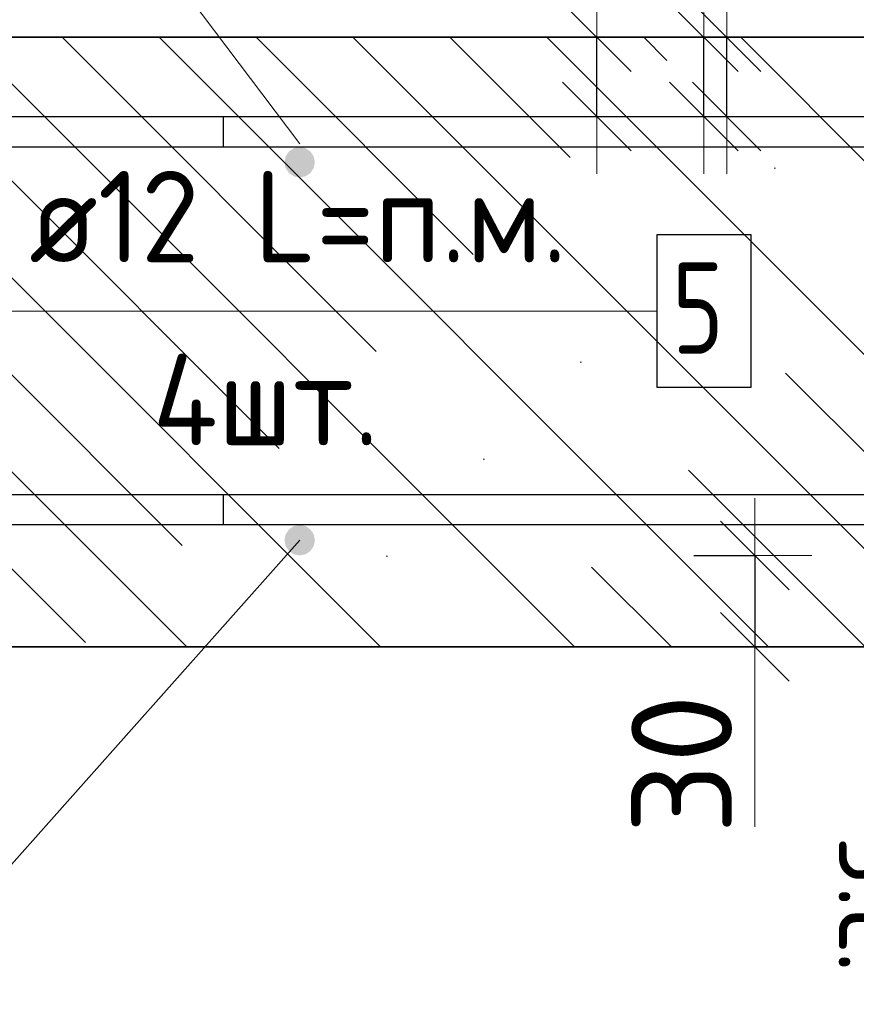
# Model space of a CAD drawing. Header units: metres. Extents: x -38 to 97, y -15 to 21.
# Tile 147 of 222: x 72.376 to 72.65, y 7.225 to 7.548. Entities that reach past the tile are written whole.
import ezdxf

# ---------------------------------------------------------------- set-up
doc = ezdxf.new("R2010")
doc.units = ezdxf.units.M
doc.header["$PDMODE"] = 65
for name, color, linetype, lineweight in [('XR$3$Арм. стержнями верхней зоны', 180, 'Continuous', 35), ('XR$3$Арм. стержнями нижней зоны', 180, 'Continuous', 35), ('XR$3$Арм.стержн. Арматура края', 96, 'Continuous', 35), ('XR$3$Арм.стержн. Доп. арматура', 180, 'Continuous', 35), ('XR$3$Размерная линия_ общее', 7, 'Continuous', 13), ('XR$4$Арм. стержнями верхней зоны', 180, 'Continuous', 35), ('XR$4$Арм. стержнями нижней зоны', 180, 'Continuous', 35), ('XR$4$Арм.стержн. Арматура края', 96, 'Continuous', 35), ('XR$4$Арм.стержн. Доп. арматура', 180, 'Continuous', 35), ('XR$4$Размерная линия_ общее', 7, 'Continuous', 13), ('XR$5$Арм. стержнями верхней зоны', 180, 'Continuous', 35), ('XR$5$Арм. стержнями нижней зоны', 180, 'Continuous', 35), ('XR$5$Арм.стержн. Арматура края', 96, 'Continuous', 35), ('XR$5$Арм.стержн. Доп. арматура', 180, 'Continuous', 35), ('XR$5$Размерная линия_ общее', 7, 'Continuous', 13)]:
    doc.layers.add(name, color=color, linetype=linetype, lineweight=lineweight)
doc.styles.add('ISOCPEUR', font='txt')
doc.dimstyles.new('DIMSTYLE_11', dxfattribs={"dimtxt": 0.033, "dimasz": 0.0375, "dimexe": 0, "dimexo": 0, "dimgap": 0.0165, "dimtad": 2, "dimdec": 0, "dimlfac": 1000, "dimrnd": 1, "dimzin": 12, "dimdsep": 46, "dimtxsty": 'ISOCPEUR', "dimblk1": 'ALL_ML_STRICH', "dimblk2": 'ALL_ML_STRICH', "dimsah": 1, "dimcen": 0, "dimclrd": 7, "dimclre": 256, "dimclrt": 7, "dimadec": 0, "dimazin": 0, "dimtfac": 1, "dimtdec": 0, "dimtix": 1, "dimtmove": 2, "dimatfit": 3, "dimfxl": 0, "dimtvp": 1.2, "dimtzin": 0, "dimlwd": 0, "dimlwe": -3, "dimarcsym": 0})
pattern_1 = [(135, (0, 0), (-0.031819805, -0.031819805), [0.4, -0.05, 0, -0.05]), (135, (-0.01591, -0.01591), (-0.031819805, -0.031819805), [0.8, -0.1, 0.1, -0.1])]

# ---------------------------------------------------------------- blocks, each defined once
blk = doc.blocks.new('ALL_ML_STRICH')
at = {"color": 0, "linetype": 'ByBlock', "lineweight": -2}
for p, q in [((0, -0.5), (0, 0.5)), ((-0.3, -0.3), (0.3, 0.3)), ((-1, 0), (0.5, 0))]:
    blk.add_line(p, q, dxfattribs=at)
blk = doc.blocks.new('*D136')
at = {"layer": 'DEFPOINTS', "color": 7, "linetype": 'Continuous', "lineweight": 13, "transparency": 33554687}
for p in [(72.5769, 7.37188), (72.61689, 7.37188), (72.5769, 7.34188)]:
    blk.add_point(p, dxfattribs=at)
at = {"layer": 'XR$3$Размерная линия_ общее', "color": 253, "linetype": 'Continuous', "lineweight": -2, "true_color": 0xa0a0a0, "transparency": 33554687}
for p, q in [((72.5969, 7.37188), (72.61689, 7.37188)), ((72.5969, 7.34188), (72.61689, 7.34188))]:
    blk.add_line(p, q, dxfattribs=at)
at = {"layer": 'XR$3$Размерная линия_ общее', "color": 7, "linetype": 'Continuous', "lineweight": -2, "transparency": 33554687}
blk.add_line((72.61689, 7.37188), (72.61689, 7.34188), dxfattribs=at)
at = {"layer": 'XR$3$Размерная линия_ общее', "color": 7, "linetype": 'Continuous', "lineweight": 13, "transparency": 33554687, "xscale": 0.0375, "yscale": 0.0375, "zscale": 0.0375}
for p, rotation in [((72.61689, 7.37188), 90), ((72.61689, 7.34188), 270)]:
    blk.add_blockref('ALL_ML_STRICH', p, dxfattribs=dict(at, rotation=rotation))
at = {"layer": 'XR$3$Размерная линия_ общее', "color": 7, "linetype": 'Continuous', "lineweight": 13, "transparency": 33554687, "insert": (72.59289, 7.30345), "char_height": 0.033, "width": 0.066, "attachment_point": 5, "rotation": 90, "style": 'ISOCPEUR'}
blk.add_mtext('\\A1;{30}', dxfattribs=at)
at = {"layer": 'XR$3$Размерная линия_ общее', "color": 7, "linetype": 'Continuous', "lineweight": 13, "transparency": 33554687, "insert": (72.67143, 7.27997), "char_height": 0.027, "width": 0.00135, "attachment_point": 1, "rotation": 270, "line_spacing_factor": 0.60241, "style": 'ISOCPEUR'}
blk.add_mtext('з.с.', dxfattribs=at)
blk = doc.blocks.new('*D142')
at = {"layer": 'DEFPOINTS', "color": 7, "linetype": 'Continuous', "lineweight": 13, "transparency": 33554687}
for p in [(72.56769, 7.54188), (72.56769, 7.51588), (72.60768, 7.51588)]:
    blk.add_point(p, dxfattribs=at)
at = {"layer": 'XR$3$Размерная линия_ общее', "color": 253, "linetype": 'Continuous', "lineweight": -2, "true_color": 0xa0a0a0, "transparency": 33554687}
for p, q in [((72.58769, 7.54188), (72.60768, 7.54188)), ((72.58769, 7.51588), (72.60768, 7.51588))]:
    blk.add_line(p, q, dxfattribs=at)
at = {"layer": 'XR$3$Размерная линия_ общее', "color": 7, "linetype": 'Continuous', "lineweight": -2, "transparency": 33554687}
blk.add_line((72.60768, 7.51588), (72.60768, 7.54188), dxfattribs=at)
at = {"layer": 'XR$3$Размерная линия_ общее', "color": 7, "linetype": 'Continuous', "lineweight": 13, "transparency": 33554687, "xscale": 0.0375, "yscale": 0.0375, "zscale": 0.0375}
for p, rotation in [((72.60768, 7.54188), 90), ((72.60768, 7.51588), 270)]:
    blk.add_blockref('ALL_ML_STRICH', p, dxfattribs=dict(at, rotation=rotation))
at = {"layer": 'XR$3$Размерная линия_ общее', "color": 7, "linetype": 'Continuous', "lineweight": 13, "transparency": 33554687, "insert": (72.60721, 7.55924), "char_height": 0.027, "width": 0.00135, "attachment_point": 1, "rotation": 90, "line_spacing_factor": 0.60241, "style": 'ISOCPEUR'}
blk.add_mtext('з.с.', dxfattribs=at)
at = {"layer": 'XR$3$Размерная линия_ общее', "color": 7, "linetype": 'Continuous', "lineweight": 13, "transparency": 33554687, "insert": (72.58368, 7.5796), "char_height": 0.033, "width": 0.066, "attachment_point": 5, "rotation": 90, "style": 'ISOCPEUR'}
blk.add_mtext('\\A1;{26}', dxfattribs=at)
blk = doc.blocks.new('*D279')
at = {"layer": 'DEFPOINTS', "color": 7, "linetype": 'Continuous', "lineweight": 13, "transparency": 33554687}
for p in [(72.5769, 7.37188), (72.61689, 7.37188), (72.5769, 7.34188)]:
    blk.add_point(p, dxfattribs=at)
at = {"layer": 'XR$4$Размерная линия_ общее', "color": 253, "linetype": 'Continuous', "lineweight": -2, "true_color": 0xa0a0a0, "transparency": 33554687}
for p, q in [((72.5969, 7.37188), (72.61689, 7.37188)), ((72.5969, 7.34188), (72.61689, 7.34188))]:
    blk.add_line(p, q, dxfattribs=at)
at = {"layer": 'XR$4$Размерная линия_ общее', "color": 7, "linetype": 'Continuous', "lineweight": -2, "transparency": 33554687}
blk.add_line((72.61689, 7.37188), (72.61689, 7.34188), dxfattribs=at)
at = {"layer": 'XR$4$Размерная линия_ общее', "color": 7, "linetype": 'Continuous', "lineweight": 13, "transparency": 33554687, "xscale": 0.0375, "yscale": 0.0375, "zscale": 0.0375}
for p, rotation in [((72.61689, 7.37188), 90), ((72.61689, 7.34188), 270)]:
    blk.add_blockref('ALL_ML_STRICH', p, dxfattribs=dict(at, rotation=rotation))
at = {"layer": 'XR$4$Размерная линия_ общее', "color": 7, "linetype": 'Continuous', "lineweight": 13, "transparency": 33554687, "insert": (72.59289, 7.30345), "char_height": 0.033, "width": 0.066, "attachment_point": 5, "rotation": 90, "style": 'ISOCPEUR'}
blk.add_mtext('\\A1;{30}', dxfattribs=at)
at = {"layer": 'XR$4$Размерная линия_ общее', "color": 7, "linetype": 'Continuous', "lineweight": 13, "transparency": 33554687, "insert": (72.67143, 7.27997), "char_height": 0.027, "width": 0.00135, "attachment_point": 1, "rotation": 270, "line_spacing_factor": 0.60241, "style": 'ISOCPEUR'}
blk.add_mtext('з.с.', dxfattribs=at)
blk = doc.blocks.new('*D480')
at = {"layer": 'DEFPOINTS', "color": 7, "linetype": 'Continuous', "lineweight": 13, "transparency": 33554687}
for p in [(72.56015, 7.54188), (72.56015, 7.51588), (72.60014, 7.51588)]:
    blk.add_point(p, dxfattribs=at)
at = {"layer": 'XR$4$Размерная линия_ общее', "color": 253, "linetype": 'Continuous', "lineweight": -2, "true_color": 0xa0a0a0, "transparency": 33554687}
for p, q in [((72.58015, 7.54188), (72.60014, 7.54188)), ((72.58015, 7.51588), (72.60014, 7.51588))]:
    blk.add_line(p, q, dxfattribs=at)
at = {"layer": 'XR$4$Размерная линия_ общее', "color": 7, "linetype": 'Continuous', "lineweight": -2, "transparency": 33554687}
blk.add_line((72.60014, 7.51588), (72.60014, 7.54188), dxfattribs=at)
at = {"layer": 'XR$4$Размерная линия_ общее', "color": 7, "linetype": 'Continuous', "lineweight": 13, "transparency": 33554687, "xscale": 0.0375, "yscale": 0.0375, "zscale": 0.0375}
for p, rotation in [((72.60014, 7.54188), 90), ((72.60014, 7.51588), 270)]:
    blk.add_blockref('ALL_ML_STRICH', p, dxfattribs=dict(at, rotation=rotation))
at = {"layer": 'XR$4$Размерная линия_ общее', "color": 7, "linetype": 'Continuous', "lineweight": 13, "transparency": 33554687, "insert": (72.59967, 7.55924), "char_height": 0.027, "width": 0.00135, "attachment_point": 1, "rotation": 90, "line_spacing_factor": 0.60241, "style": 'ISOCPEUR'}
blk.add_mtext('з.с.', dxfattribs=at)
at = {"layer": 'XR$4$Размерная линия_ общее', "color": 7, "linetype": 'Continuous', "lineweight": 13, "transparency": 33554687, "insert": (72.57614, 7.5796), "char_height": 0.033, "width": 0.066, "attachment_point": 5, "rotation": 90, "style": 'ISOCPEUR'}
blk.add_mtext('\\A1;{26}', dxfattribs=at)
blk = doc.blocks.new('*D682')
at = {"layer": 'DEFPOINTS', "color": 7, "linetype": 'Continuous', "lineweight": 13, "transparency": 33554687}
for p in [(72.5769, 7.37188), (72.61689, 7.37188), (72.5769, 7.34188)]:
    blk.add_point(p, dxfattribs=at)
at = {"layer": 'XR$5$Размерная линия_ общее', "color": 253, "linetype": 'Continuous', "lineweight": -2, "true_color": 0xa0a0a0, "transparency": 33554687}
for p, q in [((72.5969, 7.37188), (72.61689, 7.37188)), ((72.5969, 7.34188), (72.61689, 7.34188))]:
    blk.add_line(p, q, dxfattribs=at)
at = {"layer": 'XR$5$Размерная линия_ общее', "color": 7, "linetype": 'Continuous', "lineweight": -2, "transparency": 33554687}
blk.add_line((72.61689, 7.37188), (72.61689, 7.34188), dxfattribs=at)
at = {"layer": 'XR$5$Размерная линия_ общее', "color": 7, "linetype": 'Continuous', "lineweight": 13, "transparency": 33554687, "xscale": 0.0375, "yscale": 0.0375, "zscale": 0.0375}
for p, rotation in [((72.61689, 7.37188), 90), ((72.61689, 7.34188), 270)]:
    blk.add_blockref('ALL_ML_STRICH', p, dxfattribs=dict(at, rotation=rotation))
at = {"layer": 'XR$5$Размерная линия_ общее', "color": 7, "linetype": 'Continuous', "lineweight": 13, "transparency": 33554687, "insert": (72.59289, 7.30345), "char_height": 0.033, "width": 0.066, "attachment_point": 5, "rotation": 90, "style": 'ISOCPEUR'}
blk.add_mtext('\\A1;{30}', dxfattribs=at)
at = {"layer": 'XR$5$Размерная линия_ общее', "color": 7, "linetype": 'Continuous', "lineweight": 13, "transparency": 33554687, "insert": (72.67143, 7.27997), "char_height": 0.027, "width": 0.00135, "attachment_point": 1, "rotation": 270, "line_spacing_factor": 0.60241, "style": 'ISOCPEUR'}
blk.add_mtext('з.с.', dxfattribs=at)
blk = doc.blocks.new('*D712')
at = {"layer": 'DEFPOINTS', "color": 7, "linetype": 'Continuous', "lineweight": 13, "transparency": 33554687}
for p in [(72.52503, 7.54188), (72.52503, 7.51588), (72.56502, 7.51588)]:
    blk.add_point(p, dxfattribs=at)
at = {"layer": 'XR$5$Размерная линия_ общее', "color": 253, "linetype": 'Continuous', "lineweight": -2, "true_color": 0xa0a0a0, "transparency": 33554687}
for p, q in [((72.54503, 7.54188), (72.56502, 7.54188)), ((72.54503, 7.51588), (72.56502, 7.51588))]:
    blk.add_line(p, q, dxfattribs=at)
at = {"layer": 'XR$5$Размерная линия_ общее', "color": 7, "linetype": 'Continuous', "lineweight": -2, "transparency": 33554687}
blk.add_line((72.56502, 7.51588), (72.56502, 7.54188), dxfattribs=at)
at = {"layer": 'XR$5$Размерная линия_ общее', "color": 7, "linetype": 'Continuous', "lineweight": 13, "transparency": 33554687, "xscale": 0.0375, "yscale": 0.0375, "zscale": 0.0375}
for p, rotation in [((72.56502, 7.54188), 90), ((72.56502, 7.51588), 270)]:
    blk.add_blockref('ALL_ML_STRICH', p, dxfattribs=dict(at, rotation=rotation))
at = {"layer": 'XR$5$Размерная линия_ общее', "color": 7, "linetype": 'Continuous', "lineweight": 13, "transparency": 33554687, "insert": (72.56456, 7.55924), "char_height": 0.027, "width": 0.00135, "attachment_point": 1, "rotation": 90, "line_spacing_factor": 0.60241, "style": 'ISOCPEUR'}
blk.add_mtext('з.с.', dxfattribs=at)
at = {"layer": 'XR$5$Размерная линия_ общее', "color": 7, "linetype": 'Continuous', "lineweight": 13, "transparency": 33554687, "insert": (72.54102, 7.5796), "char_height": 0.033, "width": 0.066, "attachment_point": 5, "rotation": 90, "style": 'ISOCPEUR'}
blk.add_mtext('\\A1;{26}', dxfattribs=at)

msp = doc.modelspace()

# ---------------------------------------------------------------- hatches: boundary and pattern name
at = {"linetype": 'Continuous', "lineweight": 13, "transparency": 33554687}
h = msp.add_hatch(dxfattribs=at)
h.set_pattern_fill('__________540', scale=0.015, style=0, pattern_type=2)
h.set_pattern_definition(pattern_1)
h.paths.add_polyline_path([(72.1675, 7.54188), (72.1675, 7.34188), (72.75595, 7.34188), (72.75595, 7.54188)], flags=0)
h = msp.add_hatch(dxfattribs=at)
h.set_pattern_fill('__________540', scale=0.015, style=0, pattern_type=2)
h.set_pattern_definition(pattern_1)
h.paths.add_polyline_path([(72.1675, 7.54188), (72.1675, 7.34188), (72.75595, 7.34188), (72.75595, 7.54188)], flags=0)
h = msp.add_hatch(dxfattribs=at)
h.set_pattern_fill('__________540', scale=0.015, style=0, pattern_type=2)
h.set_pattern_definition(pattern_1)
h.paths.add_polyline_path([(72.1675, 7.54188), (72.1675, 7.34188), (72.75595, 7.34188), (72.75595, 7.54188)], flags=0)
at = {"layer": 'XR$3$Арм. стержнями верхней зоны', "linetype": 'Continuous', "lineweight": 50, "transparency": 33554687}
msp.add_hatch(color=4, dxfattribs=at).paths.add_polyline_path([(72.47251, 7.50088), (72.47212, 7.50279), (72.47104, 7.50441), (72.46942, 7.5055), (72.46751, 7.50588), (72.46559, 7.5055), (72.46397, 7.50441), (72.46289, 7.50279), (72.46251, 7.50088), (72.46289, 7.49896), (72.46397, 7.49734), (72.46559, 7.49626), (72.46751, 7.49588), (72.46942, 7.49626), (72.47104, 7.49734), (72.47212, 7.49896)])
at = {"layer": 'XR$3$Арм. стержнями нижней зоны', "linetype": 'Continuous', "lineweight": 50, "transparency": 33554687}
msp.add_hatch(color=4, dxfattribs=at).paths.add_polyline_path([(72.47251, 7.37688), (72.47212, 7.37879), (72.47104, 7.38041), (72.46942, 7.3815), (72.46751, 7.38188), (72.46559, 7.3815), (72.46397, 7.38041), (72.46289, 7.37879), (72.46251, 7.37688), (72.46289, 7.37496), (72.46397, 7.37334), (72.46559, 7.37226), (72.46751, 7.37188), (72.46942, 7.37226), (72.47104, 7.37334), (72.47212, 7.37496)])
at = {"layer": 'XR$4$Арм. стержнями верхней зоны', "linetype": 'Continuous', "lineweight": 50, "transparency": 33554687}
msp.add_hatch(color=4, dxfattribs=at).paths.add_polyline_path([(72.47251, 7.50088), (72.47212, 7.50279), (72.47104, 7.50441), (72.46942, 7.5055), (72.46751, 7.50588), (72.46559, 7.5055), (72.46397, 7.50441), (72.46289, 7.50279), (72.46251, 7.50088), (72.46289, 7.49896), (72.46397, 7.49734), (72.46559, 7.49626), (72.46751, 7.49588), (72.46942, 7.49626), (72.47104, 7.49734), (72.47212, 7.49896)])
msp.add_hatch(color=4, dxfattribs=at).paths.add_polyline_path([(72.47251, 7.50088), (72.47212, 7.50279), (72.47104, 7.50441), (72.46942, 7.5055), (72.46751, 7.50588), (72.46559, 7.5055), (72.46397, 7.50441), (72.46289, 7.50279), (72.46251, 7.50088), (72.46289, 7.49896), (72.46397, 7.49734), (72.46559, 7.49626), (72.46751, 7.49588), (72.46942, 7.49626), (72.47104, 7.49734), (72.47212, 7.49896)])
at = {"layer": 'XR$4$Арм. стержнями нижней зоны', "linetype": 'Continuous', "lineweight": 50, "transparency": 33554687}
msp.add_hatch(color=4, dxfattribs=at).paths.add_polyline_path([(72.47251, 7.37688), (72.47212, 7.37879), (72.47104, 7.38041), (72.46942, 7.3815), (72.46751, 7.38188), (72.46559, 7.3815), (72.46397, 7.38041), (72.46289, 7.37879), (72.46251, 7.37688), (72.46289, 7.37496), (72.46397, 7.37334), (72.46559, 7.37226), (72.46751, 7.37188), (72.46942, 7.37226), (72.47104, 7.37334), (72.47212, 7.37496)])
msp.add_hatch(color=4, dxfattribs=at).paths.add_polyline_path([(72.47251, 7.37688), (72.47212, 7.37879), (72.47104, 7.38041), (72.46942, 7.3815), (72.46751, 7.38188), (72.46559, 7.3815), (72.46397, 7.38041), (72.46289, 7.37879), (72.46251, 7.37688), (72.46289, 7.37496), (72.46397, 7.37334), (72.46559, 7.37226), (72.46751, 7.37188), (72.46942, 7.37226), (72.47104, 7.37334), (72.47212, 7.37496)])
at = {"layer": 'XR$5$Арм. стержнями верхней зоны', "linetype": 'Continuous', "lineweight": 50, "transparency": 33554687}
msp.add_hatch(color=4, dxfattribs=at).paths.add_polyline_path([(72.47251, 7.50088), (72.47212, 7.50279), (72.47104, 7.50441), (72.46942, 7.5055), (72.46751, 7.50588), (72.46559, 7.5055), (72.46397, 7.50441), (72.46289, 7.50279), (72.46251, 7.50088), (72.46289, 7.49896), (72.46397, 7.49734), (72.46559, 7.49626), (72.46751, 7.49588), (72.46942, 7.49626), (72.47104, 7.49734), (72.47212, 7.49896)])
at = {"layer": 'XR$5$Арм. стержнями нижней зоны', "linetype": 'Continuous', "lineweight": 50, "transparency": 33554687}
msp.add_hatch(color=4, dxfattribs=at).paths.add_polyline_path([(72.47251, 7.37688), (72.47212, 7.37879), (72.47104, 7.38041), (72.46942, 7.3815), (72.46751, 7.38188), (72.46559, 7.3815), (72.46397, 7.38041), (72.46289, 7.37879), (72.46251, 7.37688), (72.46289, 7.37496), (72.46397, 7.37334), (72.46559, 7.37226), (72.46751, 7.37188), (72.46942, 7.37226), (72.47104, 7.37334), (72.47212, 7.37496)])

# ---------------------------------------------------------------- linework, layer by layer
at = {"color": 7, "linetype": 'Continuous', "lineweight": 13, "transparency": 33554687}
for p, q in [((72.46751, 7.50688), (72.3436, 7.6713)), ((72.46751, 7.50688), (72.3436, 7.6713)), ((72.46751, 7.50688), (72.3436, 7.6713)), ((72.56502, 7.54188), (72.56502, 7.60188)), ((72.60014, 7.54188), (72.60014, 7.60188)), ((72.60768, 7.54188), (72.60768, 7.60188)), ((72.46751, 7.37688), (72.3436, 7.23758)), ((72.46751, 7.37688), (72.3436, 7.23758)), ((72.46751, 7.37688), (72.3436, 7.23758)), ((72.61689, 7.34188), (72.61689, 7.28288)), ((72.61689, 7.34188), (72.61689, 7.28288)), ((72.61689, 7.34188), (72.61689, 7.28288))]:
    msp.add_line(p, q, dxfattribs=at)
at = {"color": 7, "linetype": 'Continuous', "lineweight": 35, "transparency": 33554687}
for p, q in [((72.75595, 7.54188), (72.1675, 7.54188)), ((72.75595, 7.54188), (72.1675, 7.54188)), ((72.75595, 7.54188), (72.1675, 7.54188)), ((72.1675, 7.34188), (72.75595, 7.34188)), ((72.1675, 7.34188), (72.75595, 7.34188)), ((72.1675, 7.34188), (72.75595, 7.34188))]:
    msp.add_line(p, q, dxfattribs=at)
at = {"layer": 'XR$3$Арм. стержнями верхней зоны', "color": 4, "linetype": 'Continuous', "lineweight": 25, "transparency": 33554687}
for points in [[(72.76095, 7.50588), (72.1875, 7.50588), (72.1875, 7.51588), (72.76095, 7.51588), (72.76095, 7.50588)], [(72.76095, 7.50588), (72.44251, 7.50588), (72.44251, 7.51588), (72.76095, 7.51588), (72.76095, 7.50588)]]:
    msp.add_lwpolyline(points, dxfattribs=at)
at = {"layer": 'XR$3$Арм. стержнями нижней зоны', "color": 4, "linetype": 'Continuous', "lineweight": 25, "transparency": 33554687}
for points in [[(72.76095, 7.38188), (72.1875, 7.38188), (72.1875, 7.39188), (72.76095, 7.39188), (72.76095, 7.38188)], [(72.76095, 7.38188), (72.44251, 7.38188), (72.44251, 7.39188), (72.76095, 7.39188), (72.76095, 7.38188)]]:
    msp.add_lwpolyline(points, dxfattribs=at)
at = {"layer": 'XR$3$Арм.стержн. Арматура края', "color": 4, "linetype": 'Continuous', "lineweight": 25, "transparency": 33554687}
for points in [[(72.6875, 7.38188), (72.21607, 7.38188), (72.21085, 7.3826), (72.20541, 7.3844), (72.20041, 7.3872), (72.19628, 7.39065), (72.19283, 7.39478), (72.19002, 7.39979), (72.18823, 7.40523), (72.1875, 7.41044), (72.1875, 7.48731), (72.18823, 7.49253), (72.19002, 7.49797), (72.19283, 7.50298), (72.19628, 7.5071), (72.20041, 7.51055), (72.20541, 7.51336), (72.21085, 7.51515), (72.21607, 7.51588), (72.6875, 7.51588)], [(72.6875, 7.50588), (72.21676, 7.50588), (72.21313, 7.50537), (72.20946, 7.50416), (72.2061, 7.50228), (72.20338, 7.50001), (72.2011, 7.49728), (72.19922, 7.49392), (72.19801, 7.49026), (72.1975, 7.48662), (72.1975, 7.41113), (72.19801, 7.4075), (72.19922, 7.40383), (72.2011, 7.40048), (72.20338, 7.39775), (72.2061, 7.39547), (72.20946, 7.39359), (72.21313, 7.39238), (72.21676, 7.39188), (72.6875, 7.39188)]]:
    msp.add_lwpolyline(points, dxfattribs=at)
at = {"layer": 'XR$3$Арм.стержн. Доп. арматура', "color": 7, "linetype": 'Continuous', "lineweight": 13, "transparency": 33554687}
msp.add_line((72.35872, 7.45204), (72.58472, 7.45204), dxfattribs=at)
at = {"layer": 'XR$3$Арм.стержн. Доп. арматура', "color": 7, "linetype": 'Continuous', "lineweight": 25, "transparency": 33554687}
msp.add_lwpolyline([(72.58472, 7.42704), (72.61572, 7.42704), (72.61572, 7.47704), (72.58472, 7.47704), (72.58472, 7.42704)], dxfattribs=at)
at = {"layer": 'XR$4$Арм. стержнями верхней зоны', "color": 4, "linetype": 'Continuous', "lineweight": 25, "transparency": 33554687}
for points in [[(72.76095, 7.50588), (72.1875, 7.50588), (72.1875, 7.51588), (72.76095, 7.51588), (72.76095, 7.50588)], [(72.76095, 7.50588), (72.1875, 7.50588), (72.1875, 7.51588), (72.76095, 7.51588), (72.76095, 7.50588)], [(72.76095, 7.50588), (72.44251, 7.50588), (72.44251, 7.51588), (72.76095, 7.51588), (72.76095, 7.50588)]]:
    msp.add_lwpolyline(points, dxfattribs=at)
at = {"layer": 'XR$4$Арм. стержнями нижней зоны', "color": 4, "linetype": 'Continuous', "lineweight": 25, "transparency": 33554687}
for points in [[(72.76095, 7.38188), (72.1875, 7.38188), (72.1875, 7.39188), (72.76095, 7.39188), (72.76095, 7.38188)], [(72.76095, 7.38188), (72.1875, 7.38188), (72.1875, 7.39188), (72.76095, 7.39188), (72.76095, 7.38188)], [(72.76095, 7.38188), (72.44251, 7.38188), (72.44251, 7.39188), (72.76095, 7.39188), (72.76095, 7.38188)]]:
    msp.add_lwpolyline(points, dxfattribs=at)
at = {"layer": 'XR$4$Арм.стержн. Арматура края', "color": 4, "linetype": 'Continuous', "lineweight": 25, "transparency": 33554687}
for points in [[(72.6875, 7.38188), (72.21607, 7.38188), (72.21085, 7.3826), (72.20541, 7.3844), (72.20041, 7.3872), (72.19628, 7.39065), (72.19283, 7.39478), (72.19002, 7.39979), (72.18823, 7.40523), (72.1875, 7.41044), (72.1875, 7.48731), (72.18823, 7.49253), (72.19002, 7.49797), (72.19283, 7.50298), (72.19628, 7.5071), (72.20041, 7.51055), (72.20541, 7.51336), (72.21085, 7.51515), (72.21607, 7.51588), (72.6875, 7.51588)], [(72.6875, 7.50588), (72.21676, 7.50588), (72.21313, 7.50537), (72.20946, 7.50416), (72.2061, 7.50228), (72.20338, 7.50001), (72.2011, 7.49728), (72.19922, 7.49392), (72.19801, 7.49026), (72.1975, 7.48662), (72.1975, 7.41113), (72.19801, 7.4075), (72.19922, 7.40383), (72.2011, 7.40048), (72.20338, 7.39775), (72.2061, 7.39547), (72.20946, 7.39359), (72.21313, 7.39238), (72.21676, 7.39188), (72.6875, 7.39188)]]:
    msp.add_lwpolyline(points, dxfattribs=at)
at = {"layer": 'XR$4$Арм.стержн. Доп. арматура', "color": 7, "linetype": 'Continuous', "lineweight": 13, "transparency": 33554687}
msp.add_line((72.35872, 7.45204), (72.58472, 7.45204), dxfattribs=at)
at = {"layer": 'XR$4$Арм.стержн. Доп. арматура', "color": 7, "linetype": 'Continuous', "lineweight": 25, "transparency": 33554687}
msp.add_lwpolyline([(72.58472, 7.42704), (72.61572, 7.42704), (72.61572, 7.47704), (72.58472, 7.47704), (72.58472, 7.42704)], dxfattribs=at)
at = {"layer": 'XR$5$Арм. стержнями верхней зоны', "color": 4, "linetype": 'Continuous', "lineweight": 25, "transparency": 33554687}
for points in [[(72.76095, 7.50588), (72.1875, 7.50588), (72.1875, 7.51588), (72.76095, 7.51588), (72.76095, 7.50588)], [(72.76095, 7.50588), (72.44251, 7.50588), (72.44251, 7.51588), (72.76095, 7.51588), (72.76095, 7.50588)]]:
    msp.add_lwpolyline(points, dxfattribs=at)
at = {"layer": 'XR$5$Арм. стержнями нижней зоны', "color": 4, "linetype": 'Continuous', "lineweight": 25, "transparency": 33554687}
for points in [[(72.76095, 7.38188), (72.1875, 7.38188), (72.1875, 7.39188), (72.76095, 7.39188), (72.76095, 7.38188)], [(72.76095, 7.38188), (72.44251, 7.38188), (72.44251, 7.39188), (72.76095, 7.39188), (72.76095, 7.38188)]]:
    msp.add_lwpolyline(points, dxfattribs=at)
at = {"layer": 'XR$5$Арм.стержн. Арматура края', "color": 4, "linetype": 'Continuous', "lineweight": 25, "transparency": 33554687}
for points in [[(72.6875, 7.38188), (72.21607, 7.38188), (72.21085, 7.3826), (72.20541, 7.3844), (72.20041, 7.3872), (72.19628, 7.39065), (72.19283, 7.39478), (72.19002, 7.39979), (72.18823, 7.40523), (72.1875, 7.41044), (72.1875, 7.48731), (72.18823, 7.49253), (72.19002, 7.49797), (72.19283, 7.50298), (72.19628, 7.5071), (72.20041, 7.51055), (72.20541, 7.51336), (72.21085, 7.51515), (72.21607, 7.51588), (72.6875, 7.51588)], [(72.6875, 7.50588), (72.21676, 7.50588), (72.21313, 7.50537), (72.20946, 7.50416), (72.2061, 7.50228), (72.20338, 7.50001), (72.2011, 7.49728), (72.19922, 7.49392), (72.19801, 7.49026), (72.1975, 7.48662), (72.1975, 7.41113), (72.19801, 7.4075), (72.19922, 7.40383), (72.2011, 7.40048), (72.20338, 7.39775), (72.2061, 7.39547), (72.20946, 7.39359), (72.21313, 7.39238), (72.21676, 7.39188), (72.6875, 7.39188)]]:
    msp.add_lwpolyline(points, dxfattribs=at)
at = {"layer": 'XR$5$Арм.стержн. Доп. арматура', "color": 7, "linetype": 'Continuous', "lineweight": 13, "transparency": 33554687}
msp.add_line((72.35872, 7.45204), (72.58472, 7.45204), dxfattribs=at)
at = {"layer": 'XR$5$Арм.стержн. Доп. арматура', "color": 7, "linetype": 'Continuous', "lineweight": 25, "transparency": 33554687}
msp.add_lwpolyline([(72.58472, 7.42704), (72.61572, 7.42704), (72.61572, 7.47704), (72.58472, 7.47704), (72.58472, 7.42704)], dxfattribs=at)

# ---------------------------------------------------------------- texts
at = {"layer": 'XR$3$Арм.стержн. Доп. арматура', "color": 7, "linetype": 'Continuous', "lineweight": 25, "transparency": 33554687, "char_height": 0.03, "attachment_point": 7, "style": 'ISOCPEUR'}
for s, insert, width in [('\\W0.94;ø12 L=п.м.', (72.37872, 7.46804), 0.1999832), ('\\W0.78;5', (72.58972, 7.43804), 0.0326407), ('\\W0.95;4шт. ', (72.41922, 7.40804), 0.1191577)]:
    msp.add_mtext(s, dxfattribs=dict(at, insert=insert, width=width))
at = {"layer": 'XR$4$Арм.стержн. Доп. арматура', "color": 7, "linetype": 'Continuous', "lineweight": 25, "transparency": 33554687, "char_height": 0.03, "attachment_point": 7, "style": 'ISOCPEUR'}
for s, insert, width in [('\\W0.94;ø12 L=п.м.', (72.37872, 7.46804), 0.1999832), ('\\W0.78;5', (72.58972, 7.43804), 0.0326407), ('\\W0.95;4шт. ', (72.41922, 7.40804), 0.1191577)]:
    msp.add_mtext(s, dxfattribs=dict(at, insert=insert, width=width))
at = {"layer": 'XR$5$Арм.стержн. Доп. арматура', "color": 7, "linetype": 'Continuous', "lineweight": 25, "transparency": 33554687, "char_height": 0.03, "attachment_point": 7, "style": 'ISOCPEUR'}
for s, insert, width in [('\\W0.94;ø12 L=п.м.', (72.37872, 7.46804), 0.1999832), ('\\W0.78;5', (72.58972, 7.43804), 0.0326407), ('\\W0.95;4шт. ', (72.41922, 7.40804), 0.1191577)]:
    msp.add_mtext(s, dxfattribs=dict(at, insert=insert, width=width))

# ---------------------------------------------------------------- dimensions: what is measured, and where the dimension line sits
at = {"layer": 'XR$3$Размерная линия_ общее', "color": 7, "linetype": 'Continuous', "lineweight": 13, "transparency": 33554687}
for base, p1, p2, angle, picture, middle in [((72.60768, 7.54188), (72.58769, 7.51588), (72.58769, 7.54188), 90, '*D142', (72.58368, 7.5796)), ((72.61689, 7.34188), (72.5969, 7.37188), (72.5969, 7.34188), 270, '*D136', (72.59289, 7.30345))]:
    dim = msp.add_linear_dim(base=base, p1=p1, p2=p2, angle=angle, text='<>\\Xз.с.', dimstyle='DIMSTYLE_11', override={"dimpost": '<>', "dimclrd": 7, "dimclre": 253, "dimclrt": 7, "dimlwd": 0, "dimlwe": 65533}, dxfattribs=at)
    dim.commit()
    dim.dimension.update_dxf_attribs({"geometry": picture, "text_midpoint": middle, "dimtype": 160})
at = {"layer": 'XR$4$Размерная линия_ общее', "color": 7, "linetype": 'Continuous', "lineweight": 13, "transparency": 33554687}
for base, p1, p2, angle, picture, middle in [((72.60014, 7.54188), (72.58015, 7.51588), (72.58015, 7.54188), 90, '*D480', (72.57614, 7.5796)), ((72.61689, 7.34188), (72.5969, 7.37188), (72.5969, 7.34188), 270, '*D279', (72.59289, 7.30345))]:
    dim = msp.add_linear_dim(base=base, p1=p1, p2=p2, angle=angle, text='<>\\Xз.с.', dimstyle='DIMSTYLE_11', override={"dimpost": '<>', "dimclrd": 7, "dimclre": 253, "dimclrt": 7, "dimlwd": 0, "dimlwe": 65533}, dxfattribs=at)
    dim.commit()
    dim.dimension.update_dxf_attribs({"geometry": picture, "text_midpoint": middle, "dimtype": 160})
at = {"layer": 'XR$5$Размерная линия_ общее', "color": 7, "linetype": 'Continuous', "lineweight": 13, "transparency": 33554687}
for base, p1, p2, angle, picture, middle in [((72.56502, 7.54188), (72.54503, 7.51588), (72.54503, 7.54188), 90, '*D712', (72.54102, 7.5796)), ((72.61689, 7.34188), (72.5969, 7.37188), (72.5969, 7.34188), 270, '*D682', (72.59289, 7.30345))]:
    dim = msp.add_linear_dim(base=base, p1=p1, p2=p2, angle=angle, text='<>\\Xз.с.', dimstyle='DIMSTYLE_11', override={"dimpost": '<>', "dimclrd": 7, "dimclre": 253, "dimclrt": 7, "dimlwd": 0, "dimlwe": 65533}, dxfattribs=at)
    dim.commit()
    dim.dimension.update_dxf_attribs({"geometry": picture, "text_midpoint": middle, "dimtype": 160})

doc.saveas('drawing.dxf')
